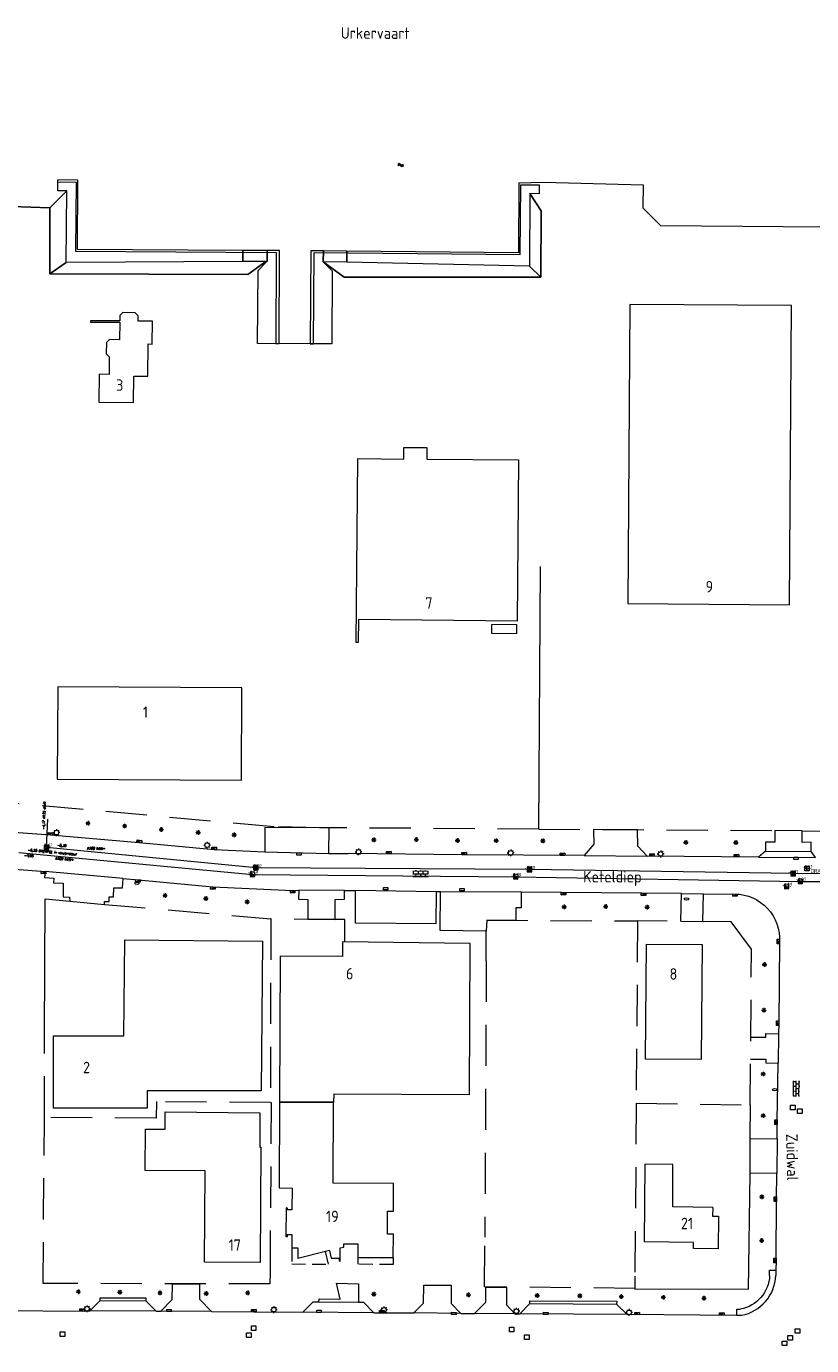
# Model space of a CAD drawing. Extents: x 168769 to 512904, y 516715 to 1559940.
# Tile 24 of 186: x 170660 to 170832, y 518652 to 518941. Entities that reach past the tile are written whole.
import ezdxf
from ezdxf.enums import TextEntityAlignment as Align

# ---------------------------------------------------------------- set-up
doc = ezdxf.new("R2010")
doc.units = 0
doc.header["$MEASUREMENT"] = 0
doc.linetypes.add('HIDDEN', pattern=[4.5, 3, -1.5])
doc.linetypes.add('LP', pattern=[14, 9, -5])
doc.layers.get('0').update_dxf_attribs({"linetype": 'CONTINUOUS'})
for name, color, linetype, lineweight in [('B01_HOOFDGEBOUW', 10, 'CONTINUOUS', 0), ('B02_bijgebouw', 12, 'CONTINUOUS', 0), ('B07_scheidingsmuur', 14, 'CONTINUOUS', 25), ('B17_Overbouw', 10, 'HIDDEN', 0), ('H01_HOOGTEPUNT', 7, 'CONTINUOUS', 18), ('H01_SYMBOOL', 7, 'CONTINUOUS', 18), ('L54_Drainageput', 7, 'CONTINUOUS', 18), ('Q04_wegmarkering', 7, 'CONTINUOUS', 0), ('Q21_LANTAARNPAAL', 7, 'CONTINUOUS', 18), ('Q23_kolk', 7, 'CONTINUOUS', 18), ('Q26_BOOM', 7, 'CONTINUOUS', 18), ('Q28_rioolput', 7, 'CONTINUOUS', 18), ('Q722_RIOOLPUT_RWA', 5, 'CONTINUOUS', 18), ('Q723_RIOOLPUT_DWA', 32, 'CONTINUOUS', 18), ('Q92_BRANDKRAAN', 7, 'CONTINUOUS', 0), ('Q97_TROTTOIRKOLK', 7, 'CONTINUOUS', 0), ('Ri-nw-DWA-bob-hoogtes', 1, 'CONTINUOUS', 0), ('Ri-nw-RWA-bob-hoogtes', 4, 'CONTINUOUS', 0), ('S02_symb_open_verh', 7, 'CONTINUOUS', 13), ('T02_RASTER', 34, 'CONTINUOUS', 0), ('T03_HEK', 34, 'CONTINUOUS', 0), ('T04_Haag', 72, 'CONTINUOUS', 0), ('V00_kant_verharding', 252, 'CONTINUOUS', 0), ('V04_Kant_op_inrit', 254, 'CONTINUOUS', 13), ('W00_KANT_WATER', 140, 'CONTINUOUS', 0)]:
    doc.layers.add(name, color=color, linetype=linetype, lineweight=lineweight)
for name, color, linetype in [('S05_Water', 132, 'CONTINUOUS'), ('T20_TALUD', 34, 'CONTINUOUS'), ('Z02_Huisnummer', 253, 'CONTINUOUS'), ('Z06_STRAATNAAM', 7, 'CONTINUOUS'), ('Z07_WATERLOOPNAAM', 7, 'CONTINUOUS')]:
    doc.layers.add(name, color=color, linetype=linetype)
doc.styles.add('ISO', font='italic.shx')
doc.styles.add('ISOCP', font='isocp.shx', dxfattribs={"height": 1.8})
doc.styles.get("Standard").update_dxf_attribs({"font": 'ISOB.SHX'})

# ---------------------------------------------------------------- blocks, each defined once
blk = doc.blocks.new('Q92')
at = {"color": 0}
blk.add_ellipse((0, 0), major_axis=(-0.991, 0), ratio=0.499983, start_param=1.570796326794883, end_param=7.853981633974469, dxfattribs=at)
blk = doc.blocks.new('Q21')
at = {"color": 0}
for points in [[(-1.5, 0), (-1, 0)], [(-1.06, 1.06), (-0.71, 0.71)], [(0, 1.5), (0, 1)], [(1.06, 1.06), (0.71, 0.71)], [(1.5, 0), (1, 0)], [(-1.06, -1.06), (-0.71, -0.71)], [(0, -1.5), (0, -1)], [(1.06, -1.06), (0.71, -0.71)]]:
    blk.add_lwpolyline(points, dxfattribs=at)
blk.add_circle((0, 0), 1, dxfattribs=at)
blk = doc.blocks.new('Q28')
at = {"color": 0}
blk.add_lwpolyline([(1, 1), (1, -1), (-1, -1), (-1, 1)], close=True, dxfattribs=at)
blk = doc.blocks.new('S024')
at = {"color": 0}
for p, q in [((0, 1.2), (6.7, 1.2)), ((0, 0), (6.7, 0)), ((0.2, 1.2), (0.2, 0)), ((1.25, 1.5), (1.25, 1.2)), ((1.25, 0), (1.25, -1.2)), ((2.3, 1.2), (2.3, 0)), ((3.35, 1.5), (3.35, 1.2)), ((3.35, 0), (3.35, -1.2)), ((4.4, 1.2), (4.4, 0)), ((5.45, 1.5), (5.45, 1.2)), ((5.45, 0), (5.45, -1.2)), ((6.5, 1.2), (6.5, 0)), ((0, -1.2), (6.7, -1.2)), ((0.2, -1.2), (0.2, -1.5)), ((2.3, -1.2), (2.3, -1.5)), ((4.4, -1.2), (4.4, -1.5)), ((6.5, -1.2), (6.5, -1.5))]:
    blk.add_line(p, q, dxfattribs=at)
blk = doc.blocks.new('S05')
at = {"color": 0}
for p, q in [((0.08, 0.3), (0.38, 0.59)), ((0.11, -0.19), (0.41, 0.09)), ((0.38, 0.59), (0.68, 0.71)), ((0.41, 0.09), (0.71, 0.21)), ((0.68, 0.71), (1.01, 0.62)), ((0.71, 0.21), (1.02, 0.12)), ((1.01, 0.62), (1.33, 0.37)), ((1.02, 0.12), (1.36, -0.12)), ((1.33, 0.37), (1.66, 0.13)), ((1.66, 0.13), (1.97, 0.04)), ((1.97, 0.04), (2.28, 0.16)), ((2.28, 0.16), (2.58, 0.44)), ((1.36, -0.12), (1.68, -0.37)), ((1.68, -0.37), (2, -0.46)), ((2, -0.46), (2.31, -0.33)), ((2.31, -0.33), (2.61, -0.05))]:
    blk.add_line(p, q, dxfattribs=at)
blk = doc.blocks.new('Q26')
at = {"color": 0}
for p, q in [((-1, 0), (1, 0)), ((-0.7, 0.7), (0.7, -0.7)), ((0.7, 0.7), (-0.7, -0.7)), ((0, 1), (0, -1))]:
    blk.add_line(p, q, dxfattribs=at)
blk = doc.blocks.new('Q23')
at = {"color": 0}
blk.add_lwpolyline([(0.99, -0.5), (-0.99, -0.5), (-0.99, 0.5), (0.99, 0.5), (0.99, -0.5)], dxfattribs=at)
blk = doc.blocks.new('Q97')
blk.add_hatch(color=256).paths.add_polyline_path([(-1, 1), (-1, 0), (1, 1)])
blk.add_line((1, 1), (-1, 0))
at = {"color": 0}
for points in [[(-1, 0), (-1, 1), (1, 1), (1, 0), (-1, 0)], [(0, 0.8), (0, 1)]]:
    blk.add_lwpolyline(points, dxfattribs=at)
blk = doc.blocks.new('Q93')
at = {"color": 0}
blk.add_lwpolyline([(0.99, -0.5), (-0.99, -0.5), (-0.99, 0.5), (0.99, 0.5), (0.99, -0.5)], dxfattribs=at)
blk = doc.blocks.new('Q723')
for points in [[(-1, 1), (1, -1)], [(-1, -1), (1, 1)], [(-1, -1), (1, -1), (1, 1), (-1, 1), (-1, -1)], [(0.8, 0.8), (-0.8, 0.8)], [(0.6, 0.6), (-0.6, 0.6)], [(0.4, 0.4), (-0.4, 0.4)], [(0.2, 0.2), (-0.2, 0.2)], [(0.8, -0.8), (-0.8, -0.8)], [(0.6, -0.6), (-0.6, -0.6)], [(0.4, -0.4), (-0.4, -0.4)], [(0.2, -0.2), (-0.2, -0.2)]]:
    blk.add_lwpolyline(points)
blk = doc.blocks.new('HPUNT')
blk.add_circle((0, 0), 0.267)
blk = doc.blocks.new('L54')
for points in [[(-1, 0), (1, 0)], [(-0.107, 0.213), (0.107, 0.213), (0.187, 0.16), (-0.187, 0.16), (-0.213, 0.107), (0.213, 0.107), (0.24, 0.053), (-0.24, 0.053), (-0.24, 0), (0.24, 0), (0.24, -0.053), (-0.24, -0.053), (-0.213, -0.107), (0.213, -0.107), (0.187, -0.16), (-0.187, -0.16), (-0.107, -0.213), (0.107, -0.213), (0, -0.267)], [(0, -1), (0, 1)]]:
    blk.add_lwpolyline(points)
blk.add_circle((0, 0), 0.267)
blk = doc.blocks.new('Q722')
for points in [[(-1, 1), (1, -1)], [(-1, -1), (1, -1), (1, 1), (-1, 1), (-1, -1)], [(-0.8, 0.8), (-1, 0.8)], [(-0.6, 0.6), (-1, 0.6)], [(-0.4, 0.4), (-1, 0.4)], [(-0.2, 0.2), (-1, 0.2)], [(-1, 0), (0, 0)], [(0.2, -0.2), (-1, -0.2)], [(0.4, -0.4), (-1, -0.4)], [(0.6, -0.6), (-1, -0.6)], [(0.8, -0.8), (-1, -0.8)]]:
    blk.add_lwpolyline(points)

msp = doc.modelspace()

# ---------------------------------------------------------------- linework, layer by layer
at = {"layer": 'B01_HOOFDGEBOUW'}
for points in [[(170827.38, 518814.32), (170827.82, 518879.74), (170792.42, 518879.97), (170791.97, 518814.56), (170827.38, 518814.32)], [(170680.81, 518876.09), (170680.78, 518872.28), (170678.55, 518872.3), (170677.88, 518871.64), (170677.86, 518869.21), (170678.5, 518868.55), (170678.47, 518864.7), (170676.27, 518864.72), (170676.22, 518858.63), (170683.82, 518858.55), (170683.87, 518864.33), (170686.97, 518864.31), (170687.02, 518871.34), (170687.91, 518871.33), (170687.97, 518876.32), (170684.84, 518876.35), (170684.85, 518877.51), (170684.18, 518878.18), (170681.5, 518878.21), (170680.83, 518877.55), (170680.82, 518876.39)], [(170680.82, 518876.39), (170674.41, 518876.44), (170674.41, 518876.15), (170680.81, 518876.09)], [(170732.88, 518846.27), (170742.95, 518846.18), (170742.97, 518848.73), (170748.04, 518848.69), (170748.02, 518846.14), (170768.1, 518845.97), (170767.79, 518810.75), (170733.05, 518811.06), (170733.01, 518806.04), (170732.54, 518806.05), (170732.88, 518846.27)], [(170707.54, 518796.11), (170667.24, 518796.37), (170667.12, 518776.19), (170707.42, 518775.92), (170707.54, 518796.11)], [(170666.28, 518720.01), (170681.7, 518719.99), (170681.89, 518740.99), (170712.05, 518740.73), (170711.73, 518707.98), (170686.8, 518708.01), (170686.83, 518704.21), (170666.27, 518704.23), (170666.28, 518720.01)], [(170757.49, 518740.24), (170729.56, 518740.57), (170729.55, 518737.38), (170715.92, 518737.45)], [(170727.62, 518707.36), (170757.37, 518707.2), (170757.49, 518740.24)], [(170795.85, 518714.89), (170796.06, 518740.09), (170808.24, 518739.97), (170808.04, 518714.81), (170795.85, 518714.89)], [(170715.92, 518737.45), (170715.76, 518705.52)], [(170727.62, 518707.36), (170727.61, 518705.48)], [(170715.76, 518705.52), (170715.67, 518686.74), (170718.52, 518686.72), (170718.48, 518681.93), (170717.51, 518681.93), (170717.51, 518682.36), (170717.19, 518682.37), (170717.14, 518676.13), (170717.48, 518676.13), (170717.49, 518676.57), (170718.48, 518676.56), (170718.46, 518673.68)], [(170740.67, 518671.51), (170740.7, 518676.62), (170739.39, 518676.63), (170739.41, 518681.69), (170740.72, 518681.68), (170740.74, 518687.73), (170727.52, 518687.8), (170727.61, 518705.48)], [(170711.44, 518695.65), (170711.69, 518695.65), (170711.52, 518670.43), (170699.32, 518670.53), (170699.46, 518690.47), (170686.38, 518690.56), (170686.43, 518699.63), (170690.71, 518699.61), (170690.73, 518703.36), (170711.47, 518703.15), (170711.44, 518695.65)], [(170801.83, 518682.6), (170801.83, 518691.88), (170795.73, 518691.93), (170795.58, 518674.93)], [(170810.57, 518682.45), (170810.54, 518680.56), (170811.86, 518680.54), (170811.77, 518673.43), (170806.35, 518673.49), (170806.37, 518674.8), (170795.58, 518674.93)], [(170810.57, 518682.45), (170801.83, 518682.6)], [(170718.46, 518673.68), (170719.77, 518673.66), (170719.77, 518671.34)], [(170725.83, 518672.82), (170719.77, 518671.34)], [(170726.69, 518673.03), (170725.83, 518672.82)], [(170726.69, 518673.03), (170727.09, 518671.42), (170728.81, 518671.42), (170728.82, 518670.77), (170729.04, 518670.76), (170729.07, 518673.62), (170729.81, 518673.81), (170729.81, 518674.52), (170732.92, 518674.51), (170732.91, 518671.55)], [(170732.91, 518671.55), (170740.67, 518671.51)]]:
    msp.add_lwpolyline(points, dxfattribs=at)
at = {"layer": 'B02_bijgebouw'}
msp.add_lwpolyline([(170767.71, 518808.05), (170767.73, 518809.91), (170762.16, 518809.96), (170762.14, 518808.11), (170767.71, 518808.05)], dxfattribs=at)
at = {"layer": 'B07_scheidingsmuur'}
msp.add_lwpolyline([(170715.76, 518705.52), (170727.61, 518705.48)], dxfattribs=at)
at = {"layer": 'B17_Overbouw'}
for points in [[(170718.46, 518673.68), (170718.43, 518670.13), (170726.5, 518670.07)], [(170726.5, 518670.07), (170725.83, 518672.82)], [(170732.91, 518671.55), (170732.9, 518670.05)], [(170740.67, 518671.51), (170740.66, 518670.01), (170732.9, 518670.05)]]:
    msp.add_lwpolyline(points, dxfattribs=at)
at = {"layer": 'Q04_wegmarkering'}
for points in [[(170688.77, 518659.78), (170674.23, 518659.84)], [(170700.87, 518659.71), (170689.78, 518659.76)], [(170736.4, 518659.45), (170720.87, 518659.61)], [(170755.45, 518659.3), (170745.14, 518659.4)], [(170767.28, 518659.19), (170758.44, 518659.27)], [(170791.86, 518659.05), (170768.33, 518659.18)]]:
    msp.add_lwpolyline(points, dxfattribs=at)
at = {"layer": 'Ri-nw-DWA-bob-hoogtes'}
for p, q in [((170664.8, 518761.25), (170665.04, 518767.41)), ((170710.6, 518756.8), (170664.8, 518761.24)), ((170770.47, 518756.39), (170710.6, 518756.8)), ((170828.18, 518755.5), (170770.47, 518756.39)), ((170883.27, 518755.31), (170828.18, 518755.5))]:
    msp.add_line(p, q, dxfattribs=at)
at = {"layer": 'Ri-nw-RWA-bob-hoogtes'}
for p, q in [((170658.7, 518760.12), (170709.85, 518755.34)), ((170709.85, 518755.34), (170767.46, 518754.83)), ((170767.46, 518754.83), (170829.74, 518753.81)), ((170829.74, 518753.81), (170884.7, 518753.5))]:
    msp.add_line(p, q, dxfattribs=at)
at = {"layer": 'T02_RASTER'}
for points in [[(170772.48, 518765.23), (170772.86, 518822.64)], [(170664.31, 518720.2), (170664.49, 518749.99), (170669.85, 518749.48)]]:
    msp.add_lwpolyline(points, dxfattribs=at)
at = {"layer": 'T03_HEK', "linetype": 'LP'}
for points in [[(170724.55, 518765.54), (170714.59, 518765.72), (170658.46, 518770.81)], [(170772.48, 518765.23), (170726.62, 518765.53)], [(170772.48, 518765.23), (170824.14, 518764.91)], [(170830.14, 518764.87), (170862.19, 518764.66)], [(170677.43, 518748.76), (170713.84, 518745.62)], [(170727.96, 518745.47), (170713.84, 518745.62), (170713.79, 518705.43)], [(170730.03, 518740.57), (170730.05, 518745.44), (170727.96, 518745.47)], [(170761.1, 518745.31), (170794.14, 518745.15)], [(170793.83, 518705.3), (170818.8, 518704.88), (170819.06, 518738.95), (170814.63, 518744.94), (170794.14, 518745.15)], [(170794.14, 518745.15), (170793.83, 518705.3)], [(170761.01, 518736.44), (170761.01, 518742.89)], [(170761.01, 518736.44), (170760.69, 518675.98)], [(170664.32, 518702.16), (170664.31, 518720.2)], [(170688.82, 518705.63), (170688.75, 518701.98), (170664.32, 518702.16)], [(170713.79, 518705.43), (170688.82, 518705.63)], [(170713.79, 518705.43), (170713.91, 518705.43), (170713.7, 518668.33)], [(170793.83, 518705.3), (170793.53, 518667.48)], [(170713.7, 518668.33), (170713.65, 518665.74), (170664.01, 518665.86), (170664.32, 518702.16)], [(170793.53, 518667.48), (170793.52, 518664.78), (170760.64, 518665.11), (170760.69, 518675.98)]]:
    msp.add_lwpolyline(points, dxfattribs=at)
at = {"layer": 'T04_Haag'}
for points in [[(170818.74, 518697.55), (170818.84, 518704.9)], [(170793.46, 518664.71), (170818.39, 518664.63), (170818.77, 518689.96)]]:
    msp.add_lwpolyline(points, dxfattribs=at)
at = {"layer": 'T20_TALUD'}
for points in [[(170665.49, 518901.09), (170669.23, 518904.85)], [(170773.01, 518900.43), (170770.54, 518904.25)], [(170657.21, 518901.45), (170665.49, 518901.09)], [(170665.49, 518901.09), (170665.49, 518886.69)], [(170772.93, 518885.98), (170773.01, 518900.43)], [(170707.71, 518889.42), (170707.73, 518891.82)], [(170713.04, 518889.37), (170713.08, 518891.78)], [(170725.34, 518889.3), (170725.37, 518891.71)], [(170730.5, 518889.27), (170730.52, 518891.66)], [(170665.49, 518886.69), (170708.8, 518886.52), (170712.79, 518889.39)], [(170669.09, 518889.17), (170665.49, 518886.69)], [(170725.34, 518889.3), (170729.94, 518885.99), (170772.93, 518885.98)], [(170770.48, 518888.33), (170772.93, 518885.98)], [(170714.94, 518871.4), (170715.66, 518871.44)], [(170722.49, 518871.4), (170723.21, 518871.39)]]:
    msp.add_lwpolyline(points, dxfattribs=at)
at = {"layer": 'V00_kant_verharding'}
for points in [[(170713.06, 518889.38), (170707.71, 518889.42), (170669.09, 518889.17), (170669.23, 518904.85), (170667.24, 518904.87), (170667.25, 518906.82)], [(170667.25, 518906.82), (170667.26, 518907.23)], [(170667.25, 518906.82), (170671.24, 518906.77), (170671.11, 518891.61), (170715.05, 518891.37)], [(170772.57, 518906.18), (170772.56, 518904.22), (170770.54, 518904.25), (170770.48, 518888.33), (170730.5, 518889.27), (170725.35, 518889.31), (170727.3, 518887.32), (170727.2, 518871.34), (170723.21, 518871.39)], [(170723.33, 518891.32), (170768.46, 518890.9), (170768.57, 518906.18), (170772.57, 518906.18)], [(170715.05, 518891.37), (170714.94, 518871.4)], [(170723.21, 518871.39), (170723.33, 518891.32)], [(170714.94, 518871.4), (170710.95, 518871.43), (170711.07, 518887.4), (170713.02, 518889.35)], [(170654.64, 518764.8), (170665.63, 518763.96), (170685.06, 518762.31), (170701.45, 518760.78), (170712.53, 518760.26)], [(170724.55, 518765.54), (170712.54, 518765.6), (170712.53, 518760.26)], [(170726.62, 518765.53), (170724.55, 518765.54)], [(170726.56, 518759.93), (170726.62, 518765.53)], [(170796.23, 518759.32), (170794.15, 518761.47), (170794.11, 518765.07), (170784.5, 518765.13), (170784.52, 518761.94), (170782.42, 518759.44)], [(170824.14, 518764.91), (170824.14, 518762.41), (170822.14, 518762.41), (170822.15, 518760.41)], [(170830.14, 518764.87), (170824.14, 518764.91)], [(170832.11, 518760.35), (170832.14, 518762.36), (170830.13, 518762.34), (170830.14, 518764.87)], [(170712.53, 518760.26), (170726.56, 518759.93)], [(170726.56, 518759.93), (170730.77, 518759.89)], [(170782.42, 518759.44), (170755.83, 518759.64), (170730.77, 518759.89)], [(170782.42, 518759.44), (170796.23, 518759.32)], [(170820.56, 518759.11), (170796.23, 518759.32)], [(170822.15, 518760.41), (170820.56, 518759.11)], [(170820.56, 518759.11), (170833.08, 518758.99)], [(170822.15, 518760.41), (170832.11, 518760.35)], [(170833.08, 518758.99), (170832.11, 518760.35)], [(170649.35, 518757.02), (170651.15, 518756.99), (170664.46, 518755.96)], [(170664.46, 518755.96), (170664.35, 518754.66), (170666.35, 518754.54), (170666.33, 518753.47), (170668.45, 518753.41), (170668.39, 518750.42), (170669.82, 518750.37), (170669.85, 518749.48)], [(170681.52, 518754.45), (170664.46, 518755.96)], [(170669.85, 518749.48), (170677.43, 518748.76), (170677.44, 518749.43), (170678.46, 518749.42), (170678.46, 518750.44), (170679.46, 518750.44), (170679.48, 518752.42), (170681.42, 518752.38), (170681.52, 518754.45)], [(170681.52, 518754.45), (170684.82, 518754.17), (170701.2, 518752.6), (170718.65, 518751.82), (170719.98, 518751.87)], [(170719.98, 518751.87), (170719.94, 518749.88), (170721.94, 518749.84), (170721.97, 518745.52), (170727.96, 518745.47)], [(170729.95, 518751.8), (170719.98, 518751.87)], [(170727.96, 518745.47), (170727.96, 518749.86), (170729.98, 518749.88), (170729.95, 518751.8)], [(170729.95, 518751.8), (170732.39, 518751.8)], [(170750.95, 518743.08), (170751, 518751.54), (170750.05, 518751.54), (170749.94, 518744.53), (170732.36, 518744.65), (170732.39, 518751.8)], [(170750.05, 518751.54), (170732.39, 518751.8)], [(170768.66, 518751.46), (170768.64, 518748.04), (170767.45, 518748.03), (170767.46, 518745.24), (170761.1, 518745.31), (170761.01, 518742.89), (170750.95, 518743.08)], [(170803.71, 518751.15), (170768.66, 518751.46), (170751, 518751.54)], [(170803.61, 518745.09), (170803.71, 518751.15)], [(170803.71, 518751.15), (170808.54, 518751.1)], [(170808.42, 518745.04), (170808.54, 518751.1)], [(170818.89, 518719.73), (170822.2, 518719.71), (170822.21, 518720.51), (170824.98, 518720.49)], [(170824.98, 518720.49), (170824.91, 518714.06)], [(170818.85, 518714.91), (170822.16, 518714.89), (170822.16, 518714.09), (170824.91, 518714.06)], [(170824.67, 518701.42), (170824.91, 518714.06)], [(170824.46, 518670.85), (170824.54, 518684.4), (170824.57, 518689.88), (170818.77, 518689.96), (170818.74, 518697.55), (170824.64, 518697.48), (170824.67, 518701.42)], [(170824.64, 518697.48), (170824.57, 518689.88)], [(170824.46, 518670.85), (170824.4, 518668.74), (170824.37, 518667.57)], [(170823.02, 518667.63), (170823.02, 518668.78), (170824.4, 518668.74)], [(170655.41, 518659.94), (170672.58, 518659.82), (170674.23, 518659.84), (170676.5, 518662.14), (170686.5, 518662.08), (170688.77, 518659.78), (170689.78, 518659.76), (170692.29, 518662.33), (170692.34, 518665.78), (170698.27, 518665.73), (170698.23, 518662.45), (170700.87, 518659.71), (170710.15, 518659.64), (170720.87, 518659.61), (170723.12, 518661.87), (170724.38, 518661.84), (170733.06, 518661.8), (170734.14, 518661.75), (170736.4, 518659.45), (170738.16, 518659.46), (170745.14, 518659.4), (170747.31, 518661.52), (170747.36, 518665.49), (170753.33, 518665.45), (170753.32, 518661.49), (170755.45, 518659.3), (170758.44, 518659.27), (170760.92, 518661.73), (170760.94, 518665.02)], [(170724.38, 518661.84), (170724.41, 518662.46), (170729.07, 518662.45), (170728.21, 518665.91), (170733.06, 518665.78), (170733.06, 518661.8)], [(170760.94, 518665.02), (170765.46, 518665.02), (170765.45, 518661.15), (170767.28, 518659.19), (170768.33, 518659.18), (170770.52, 518661.44), (170789.53, 518661.35), (170791.86, 518659.05)], [(170676.5, 518662.14), (170676.54, 518662.73), (170686.53, 518662.68), (170686.5, 518662.08)], [(170770.52, 518661.44), (170770.53, 518662.07), (170789.56, 518661.96), (170789.53, 518661.35)], [(170815.81, 518658.88), (170791.86, 518659.05)], [(170816.81, 518658.87), (170815.81, 518658.88), (170815.82, 518660.23), (170816.63, 518660.21)]]:
    msp.add_lwpolyline(points, dxfattribs=at)
for points in [[(170808.54, 518751.1), (170815.45, 518751.04, -0.427597), (170825.19, 518740.56), (170825.01, 518722.74), (170824.98, 518720.49)], [(170823.02, 518667.63, -0.346936), (170816.63, 518660.21)], [(170816.89, 518658.89, 0.346936), (170824.37, 518667.57)]]:
    msp.add_lwpolyline(points, format="xyb", dxfattribs=at)
at = {"layer": 'V04_Kant_op_inrit'}
msp.add_lwpolyline([(170803.61, 518745.09), (170808.42, 518745.04)], dxfattribs=at)
at = {"layer": 'W00_KANT_WATER'}
for points in [[(170671.65, 518907.17), (170667.26, 518907.23)], [(170707.73, 518891.82), (170671.53, 518892.02), (170671.65, 518907.17)], [(170768.17, 518906.59), (170768.05, 518891.31), (170730.52, 518891.66)], [(170768.17, 518906.59), (170773.56, 518906.74), (170795.34, 518906.12), (170795.28, 518901.12), (170799.12, 518897.27), (170852.94, 518896.79), (170856.89, 518901.21), (170856.83, 518904.98), (170857.31, 518905.5), (170867.57, 518905.17)], [(170713.08, 518891.78), (170707.73, 518891.82)], [(170715.66, 518871.44), (170715.76, 518891.78), (170713.08, 518891.78)], [(170725.37, 518891.71), (170722.62, 518891.73), (170722.49, 518871.4)], [(170730.52, 518891.66), (170725.37, 518891.71)], [(170722.49, 518871.4), (170715.66, 518871.44)]]:
    msp.add_lwpolyline(points, dxfattribs=at)

# ---------------------------------------------------------------- block references
at = {"layer": 'H01_SYMBOOL', "xscale": 0.5, "yscale": 0.5, "zscale": 0.5}
for p in [(170664.8, 518761.24), (170709.85, 518755.34), (170710.6, 518756.8), (170770.47, 518756.39), (170828.18, 518755.5), (170831.2, 518756.6), (170767.46, 518754.83), (170826.73, 518752.68), (170829.74, 518753.81)]:
    msp.add_blockref('HPUNT', p, dxfattribs=at)
at = {"layer": 'L54_Drainageput', "xscale": 0.5, "yscale": 0.5, "zscale": 0.5}
msp.add_blockref('L54', (170831.2, 518756.6), dxfattribs=at)
at = {"layer": 'Q21_LANTAARNPAAL', "xscale": 0.5, "yscale": 0.5}
for p in [(170666.96, 518764.47), (170699.93, 518761.71), (170733.05, 518760.25), (170766.37, 518760.03), (170799.18, 518759.8), (170673.64, 518660.32), (170714.51, 518660.12), (170738.63, 518660.07), (170767.58, 518659.78), (170792.27, 518659.52)]:
    msp.add_blockref('Q21', p, dxfattribs=at)
at = {"layer": 'Q23_kolk', "xscale": 0.5, "yscale": 0.5}
for p in [(170720.02, 518759.82), (170828.8, 518758.87), (170739.01, 518752.18), (170755.71, 518752.01)]:
    msp.add_blockref('Q93', p, dxfattribs=at)
at = {"layer": 'Q23_kolk', "xscale": 0.4999999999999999, "yscale": 0.4999999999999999, "rotation": 178.3961372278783}
for p in [(170691.58, 518659.93), (170724.41, 518659.76), (170753.91, 518659.28), (170774.06, 518659.3)]:
    msp.add_blockref('Q23', p, dxfattribs=at)
at = {"layer": 'Q26_BOOM', "xscale": 0.5, "yscale": 0.5}
for p in [(170673.86, 518766.51), (170681.87, 518765.92), (170689.9, 518765.14), (170697.95, 518764.48), (170705.83, 518763.97), (170736.4, 518762.87), (170745.7, 518762.97), (170754.72, 518762.73), (170763.19, 518762.71), (170773.37, 518762.66), (170804.68, 518762.33), (170815.61, 518762.29), (170690.71, 518750.72), (170699.64, 518750.06), (170708.68, 518749.31), (170778.08, 518748.21), (170787.15, 518748.3), (170796.21, 518748.16), (170821.88, 518735.61), (170821.78, 518725.65), (170821.63, 518711.68), (170821.6, 518702.55), (170821.33, 518684.82), (170821.28, 518675.25), (170671.74, 518664.05), (170680.84, 518663.94), (170689.6, 518663.82), (170699.7, 518663.65), (170708.8, 518663.8), (170736.4, 518663.5), (170757.1, 518663.35), (170772.15, 518663.22), (170781.47, 518663.17), (170790.56, 518662.98), (170799.77, 518662.83), (170808.66, 518662.66)]:
    msp.add_blockref('Q26', p, dxfattribs=at)
at = {"layer": 'Q28_rioolput', "xscale": 0.5, "yscale": 0.5}
for p in [(170831.2, 518756.6), (170828.09, 518704.32), (170829.62, 518703.53), (170668.27, 518654.76), (170709.04, 518654.56), (170710.11, 518656.06), (170766.57, 518655.81), (170769.88, 518654.13), (170827.52, 518653.98), (170829.13, 518655.45), (170826.26, 518652.76)]:
    msp.add_blockref('Q28', p, dxfattribs=at)
at = {"layer": 'Q722_RIOOLPUT_RWA', "xscale": 0.5, "yscale": 0.5, "zscale": 0.5}
for p, rotation in [((170709.85, 518755.34), 359.4958133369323), ((170767.46, 518754.83), 357.9242809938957), ((170826.73, 518752.68), 3.05221662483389), ((170829.74, 518753.81), 359.6809809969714)]:
    msp.add_blockref('Q722', p, dxfattribs=dict(at, rotation=rotation))
at = {"layer": 'Q723_RIOOLPUT_DWA'}
for p, xscale, yscale, zscale, rotation in [((170664.8, 518761.24), 0.4999999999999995, 0.4999999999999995, 0.4999999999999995, 177.874643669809), ((170710.6, 518756.8), 0.5, 0.5, 0.5, 180.1009023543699), ((170770.47, 518756.39), 0.5, 0.5, 0.5, 181.107984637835), ((170828.18, 518755.5), 0.5, 0.5, 0.5, 179.119405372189)]:
    msp.add_blockref('Q723', p, dxfattribs=dict(at, xscale=xscale, yscale=yscale, zscale=zscale, rotation=rotation))
at = {"layer": 'Q92_BRANDKRAAN', "xscale": 0.5, "yscale": 0.5}
for p in [(170684.58, 518753.35), (170804.84, 518749.92), (170824.12, 518708.26)]:
    msp.add_blockref('Q92', p, dxfattribs=at)
at = {"layer": 'Q97_TROTTOIRKOLK'}
for p, xscale, yscale, rotation in [((170665.63, 518763.96), 0.5, 0.5, 354.8955670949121), ((170685.06, 518762.31), 0.5, 0.5, 354.3159320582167), ((170701.45, 518760.78), 0.5, 0.5, 356.4541062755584), ((170664.13, 518755.98), 0.5, 0.5, 175.5472880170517), ((170684.82, 518754.17), 0.5, 0.5, 175.1309826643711), ((170701.2, 518752.6), 0.4999999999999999, 0.4999999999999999, 176.4805697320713), ((170718.65, 518751.82), 0.4999999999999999, 0.4999999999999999, 178.9417287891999), ((170777.93, 518751.38), 0.4999999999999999, 0.4999999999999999, 179.4888946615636), ((170795.41, 518751.22), 0.4999999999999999, 0.4999999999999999, 179.4888946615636), ((170815.45, 518751.04), 0.4999999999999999, 0.4999999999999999, 179.5023170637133), ((170825.19, 518740.65), 0.4999999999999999, 0.4999999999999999, 89.47810321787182), ((170825.01, 518722.81), 0.4999999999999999, 0.4999999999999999, 89.47810321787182), ((170824.66, 518701.12), 0.4999999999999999, 0.4999999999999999, 88.90940094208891), ((170824.54, 518684.28), 0.5, 0.5, 89.73616444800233), ((170824.46, 518670.9), 0.5, 0.5, 89.66886096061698), ((170672.58, 518659.82), 0.4999999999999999, 0.4999999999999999, 359.5989360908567), ((170710.15, 518659.64), 0.5, 0.5, 359.5989360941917), ((170738.16, 518659.46), 0.4999999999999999, 0.4999999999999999, 0.1145914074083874), ((170794.05, 518659.03), 0.4999999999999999, 0.4999999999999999, 359.369771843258), ((170812.54, 518658.91), 0.4999999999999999, 0.4999999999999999, 359.6562294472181)]:
    msp.add_blockref('Q97', p, dxfattribs=dict(at, xscale=xscale, yscale=yscale, rotation=rotation))
at = {"layer": 'Q97_TROTTOIRKOLK', "xscale": 0.5, "yscale": 0.5}
for p in [(170739.69, 518759.8), (170756.19, 518759.64), (170777.67, 518759.48), (170797.29, 518759.31), (170815.78, 518759.15)]:
    msp.add_blockref('Q97', p, dxfattribs=at)
at = {"layer": 'S02_symb_open_verh', "xscale": 0.5, "yscale": 0.5}
for p, rotation in [((170744.94, 518755.48), 359.4499774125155), ((170828.83, 518706.8), 89.46178275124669)]:
    msp.add_blockref('S024', p, dxfattribs=dict(at, rotation=rotation))
at = {"layer": 'S05_Water', "xscale": 0.5, "yscale": 0.5, "rotation": 358.6628954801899}
msp.add_blockref('S05', (170741.58, 518910.44), dxfattribs=at)

# ---------------------------------------------------------------- texts
at = {"layer": 'H01_HOOGTEPUNT', "oblique": 15, "width": 0.7125}
for s, p in [('-3.47', (170664.8, 518761.24)), ('-3.59', (170709.85, 518755.34)), ('-3.60', (170710.6, 518756.8)), ('-3.69', (170767.46, 518754.83)), ('-3.69', (170770.47, 518756.39)), ('-4.01', (170828.18, 518755.5)), ('-4.11', (170831.2, 518756.6)), ('-4.03', (170826.73, 518752.68)), ('-4.00', (170829.74, 518753.81))]:
    msp.add_text(s, height=0.8, dxfattribs=at).set_placement(p, align=Align.CENTER)
at = {"layer": 'L54_Drainageput', "width": 0.711111}
msp.add_text('DRAIN', height=0.9, dxfattribs=at).set_placement((170831.97, 518755.64))
at = {"layer": 'Ri-nw-DWA-bob-hoogtes', "style": 'ISO'}
for s, rotation, p in [('-6,35', 354.8449, (170666.99, 518761.51)), ('%%C300 beton', 359.4285, (170673.59, 518760.8))]:
    msp.add_text(s, height=0.5, rotation=rotation, dxfattribs=at).set_placement(p)
at = {"layer": 'Ri-nw-RWA-bob-hoogtes', "style": 'ISO'}
for s, rotation, p in [('-4,17 %%C125 drain', 87.8025, (170664.36, 518765.08)), ('-4,95', 354.8449, (170659.79, 518759.28)), ('-5,55 DREMPEL in verzamelput', 354.8449, (170660.6, 518760.44)), ('%%C300 beton', 355.8131, (170666.65, 518758.6))]:
    msp.add_text(s, height=0.5, rotation=rotation, dxfattribs=at).set_placement(p)
at = {"layer": 'Z02_Huisnummer', "style": 'ISOCP'}
for s, p in [('3', (170680, 518861.09)), ('9', (170809, 518817.01)), ('7', (170747.68, 518813.43)), ('1', (170685.86, 518789.57)), ('6', (170730.31, 518732.37)), ('8', (170801.13, 518732.3)), ('2', (170672.76, 518711.85)), ('19', (170725.94, 518679.27)), ('21', (170803.61, 518677.73)), ('17', (170704.62, 518672.99))]:
    msp.add_text(s, height=2.5, dxfattribs=at).set_placement(p)
at = {"layer": 'Z06_STRAATNAAM', "style": 'ISOCP'}
msp.add_text('Keteldiep', height=2.5, dxfattribs=at).set_placement((170782.2, 518753.56))
msp.add_text('Zuidwal', height=2.5, rotation=271.1448, dxfattribs=at).set_placement((170826.63, 518698.59))
at = {"layer": 'Z07_WATERLOOPNAAM', "style": 'ISOCP'}
msp.add_text('Urkervaart', height=2.5, rotation=359.8277, dxfattribs=at).set_placement((170729.18, 518938.11))

doc.saveas('drawing.dxf')
